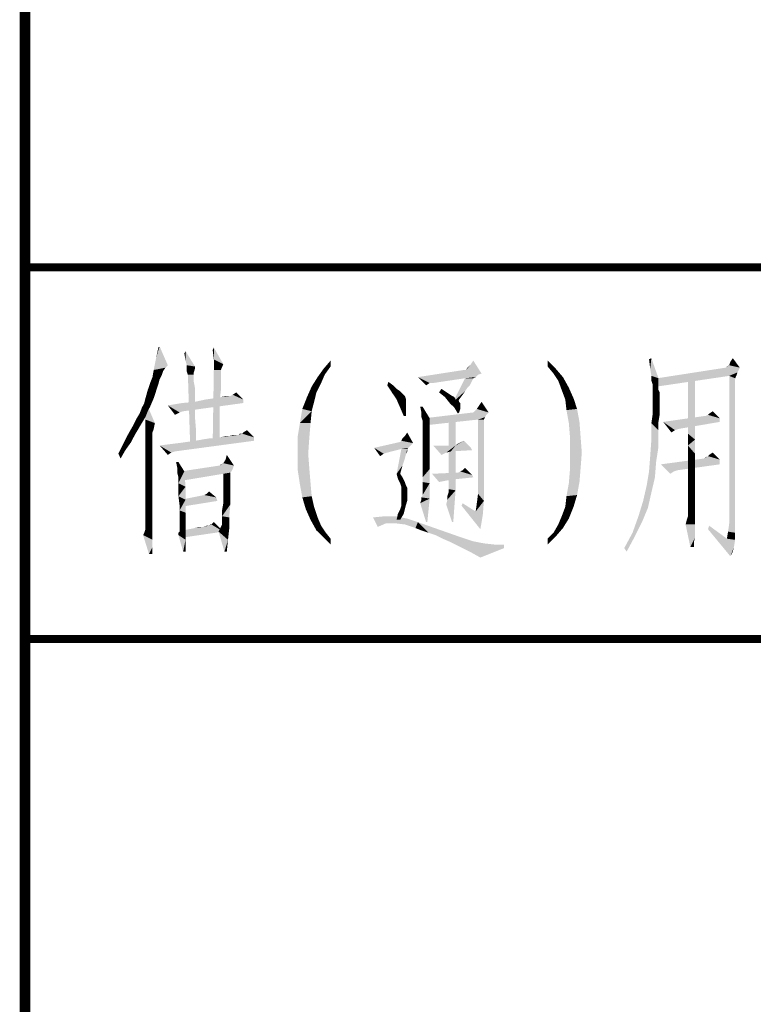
# Model space of a CAD drawing. Header units: millimetres. Extents: x 0 to 420, y 0 to 297.
# Tile 5 of 27: x 0 to 14, y 93 to 112. Entities that reach past the tile are written whole.
import ezdxf

# ---------------------------------------------------------------- set-up
doc = ezdxf.new("R2010")
doc.units = ezdxf.units.MM
doc.header["$LTSCALE"] = 23.1
doc.layers.get('0').update_dxf_attribs({"linetype": 'CONTINUOUS'})
doc.layers.add('GMA1347总成-02_DXF_FORMAT', color=7, linetype='CONTINUOUS')

# ---------------------------------------------------------------- blocks, each defined once
blk = doc.blocks.new('*T22')
at = {"color": 1, "linetype": 'Continuous'}
for p, q in [((0, 0), (25, 0)), ((0, 0), (0, -17)), ((25, 0), (25, -17)), ((0, -7), (25, -7)), ((0, -17), (25, -17))]:
    blk.add_line(p, q, dxfattribs=at)

msp = doc.modelspace()

# ---------------------------------------------------------------- linework, layer by layer
at = {"color": 1, "linetype": 'Continuous'}
for points in [[(2.469, 105.289), (2.513, 105.489), (2.536, 105.511)], [(2.469, 105.289), (2.536, 105.511), (2.691, 105.156)], [(3.025, 105.244), (3.002, 105.378), (3.025, 105.422)], [(3.047, 105.156), (3.025, 105.244), (3.025, 105.422)], [(3.047, 105.156), (3.025, 105.422), (3.202, 105.133)], [(3.558, 105.267), (3.536, 105.444), (3.558, 105.489)], [(3.558, 105.267), (3.558, 105.489), (3.736, 105.178)], [(2.691, 105.156), (2.425, 105.067), (2.469, 105.289)], [(3.736, 105.178), (3.558, 105.067), (3.558, 105.267)], [(5.758, 105.133), (5.625, 105.089), (5.758, 105.244)], [(8.402, 105.178), (8.447, 105.244), (8.602, 105)], [(9.847, 105.133), (9.847, 105.244), (10.002, 105.089)], [(11.78, 105.089), (11.758, 105.267), (11.802, 105.289)], [(11.802, 104.956), (11.78, 105.089), (11.802, 105.289)], [(11.802, 104.956), (11.802, 105.289), (11.936, 104.911)], [(13.269, 105.156), (13.291, 105.222), (13.336, 105.289)], [(13.269, 105.156), (13.336, 105.289), (13.469, 105.111)], [(2.602, 105.044), (2.402, 104.933), (2.425, 105.067)], [(2.602, 105.044), (2.58, 104.978), (2.402, 104.933)], [(2.691, 105.156), (2.647, 105.111), (2.425, 105.067)], [(2.425, 105.067), (2.647, 105.111), (2.602, 105.044)], [(3.202, 105.133), (3.047, 105.044), (3.047, 105.156)], [(3.202, 105.133), (3.202, 105.089), (3.047, 105.044)], [(3.047, 105.044), (3.202, 105.089), (3.18, 105.022)], [(3.18, 105.022), (3.069, 104.978), (3.047, 105.044)], [(3.069, 104.978), (3.18, 105.022), (3.18, 104.978)], [(3.691, 105.067), (3.691, 105.022), (3.536, 103.667)], [(3.691, 105.067), (3.536, 103.667), (3.558, 105.067)], [(3.691, 105.022), (3.691, 104.956), (3.536, 103.667)], [(3.558, 105.067), (3.736, 105.178), (3.691, 105.067)], [(5.647, 104.978), (5.513, 104.933), (5.625, 105.089)], [(5.625, 105.089), (5.758, 105.133), (5.647, 104.978)], [(8.313, 105.067), (8.602, 105), (7.402, 104.933)], [(8.313, 105.067), (7.402, 104.933), (8.269, 105.067)], [(8.313, 105.067), (8.336, 105.111), (8.402, 105.178)], [(8.602, 105), (8.313, 105.067), (8.402, 105.178)], [(10.002, 105.089), (9.958, 105), (9.847, 105.133)], [(9.958, 105), (10.002, 105.089), (10.136, 104.933)], [(13.469, 105.111), (13.425, 105.022), (11.913, 104.911)], [(13.469, 105.111), (11.913, 104.911), (13.202, 105.111)], [(13.425, 105.022), (13.269, 104.956), (11.913, 104.911)], [(13.202, 105.111), (13.225, 105.133), (13.269, 105.156)], [(13.469, 105.111), (13.202, 105.111), (13.269, 105.156)], [(13.269, 104.956), (13.425, 105.022), (13.402, 104.956)], [(2.513, 104.8), (2.313, 104.689), (2.358, 104.822)], [(2.536, 104.889), (2.358, 104.822), (2.402, 104.933)], [(2.358, 104.822), (2.536, 104.889), (2.513, 104.8)], [(2.402, 104.933), (2.58, 104.978), (2.536, 104.889)], [(3.18, 104.978), (3.113, 103.622), (3.069, 104.978)], [(3.18, 104.978), (3.18, 104.956), (3.113, 103.622)], [(3.18, 104.956), (3.18, 104.911), (3.113, 103.622)], [(3.18, 104.911), (3.18, 104.844), (3.113, 103.622)], [(3.18, 104.844), (3.202, 104.733), (3.113, 103.622)], [(3.691, 104.956), (3.691, 104.844), (3.536, 103.667)], [(3.691, 104.844), (3.691, 104.689), (3.536, 103.667)], [(5.58, 104.822), (5.402, 104.756), (5.513, 104.933)], [(5.402, 104.756), (5.58, 104.822), (5.491, 104.644)], [(5.513, 104.933), (5.647, 104.978), (5.58, 104.822)], [(6.825, 104.778), (6.847, 104.844), (6.936, 104.778)], [(8.602, 105), (8.536, 104.978), (7.402, 104.933)], [(7.402, 104.933), (8.536, 104.978), (8.491, 104.933)], [(7.402, 104.933), (8.491, 104.933), (8.291, 104.911)], [(7.402, 104.933), (8.291, 104.911), (7.625, 104.822)], [(7.625, 104.822), (7.558, 104.778), (7.402, 104.933)], [(7.625, 104.822), (8.291, 104.911), (7.691, 104.822)], [(8.447, 104.911), (8.425, 104.867), (8.069, 104.467)], [(8.447, 104.911), (8.069, 104.467), (8.291, 104.911)], [(8.425, 104.867), (8.402, 104.822), (8.069, 104.467)], [(8.402, 104.822), (8.38, 104.778), (8.069, 104.467)], [(8.291, 104.911), (8.491, 104.933), (8.447, 104.911)], [(10.136, 104.933), (10.047, 104.867), (9.958, 105)], [(10.047, 104.867), (10.136, 104.933), (10.247, 104.733)], [(10.247, 104.733), (10.113, 104.689), (10.047, 104.867)], [(11.936, 104.911), (11.802, 104.867), (11.802, 104.956)], [(11.802, 104.867), (11.936, 104.911), (11.936, 104.822)], [(11.936, 104.822), (11.825, 104.8), (11.802, 104.867)], [(11.825, 104.756), (11.825, 104.8), (11.936, 104.822)], [(11.825, 104.756), (11.936, 104.822), (11.936, 104.756)], [(11.913, 104.911), (13.269, 104.956), (11.913, 104.756)], [(12.625, 104.933), (12.491, 104.644), (12.491, 104.933)], [(12.491, 104.644), (12.625, 104.933), (12.625, 104.6)], [(13.269, 104.956), (13.402, 104.956), (13.38, 104.911)], [(13.38, 104.911), (13.269, 102.178), (13.269, 104.956)], [(13.38, 104.911), (13.38, 104.867), (13.269, 102.178)], [(13.38, 104.867), (13.38, 104.844), (13.269, 102.178)], [(13.38, 104.844), (13.38, 104.822), (13.269, 102.178)], [(13.38, 104.822), (13.38, 104.756), (13.269, 102.178)], [(2.469, 104.667), (2.269, 104.533), (2.313, 104.689)], [(2.269, 104.533), (2.469, 104.667), (2.425, 104.533)], [(2.313, 104.689), (2.513, 104.8), (2.469, 104.667)], [(3.202, 104.733), (3.202, 104.6), (3.113, 103.622)], [(3.691, 104.689), (3.669, 104.489), (3.536, 103.667)], [(3.913, 104.6), (3.98, 104.644), (4.113, 104.511)], [(5.491, 104.644), (5.313, 104.556), (5.402, 104.756)], [(5.313, 104.556), (5.491, 104.644), (5.447, 104.467)], [(6.936, 104.778), (6.913, 104.644), (6.825, 104.778)], [(6.936, 104.778), (7.002, 104.711), (6.913, 104.644)], [(7.002, 104.711), (7.069, 104.667), (6.913, 104.644)], [(6.913, 104.644), (7.069, 104.667), (7.113, 104.622)], [(7.113, 104.622), (7.002, 104.511), (6.913, 104.644)], [(7.913, 104.667), (7.802, 104.644), (7.847, 104.711)], [(7.802, 104.644), (7.913, 104.667), (7.98, 104.622)], [(7.98, 104.622), (7.913, 104.556), (7.802, 104.644)], [(8.38, 104.778), (8.336, 104.733), (8.069, 104.467)], [(8.336, 104.733), (8.291, 104.667), (8.069, 104.467)], [(8.291, 104.667), (8.247, 104.6), (8.069, 104.467)], [(10.113, 104.689), (10.247, 104.733), (10.336, 104.533)], [(10.336, 104.533), (10.18, 104.511), (10.113, 104.689)], [(11.936, 104.756), (11.825, 104.711), (11.825, 104.756)], [(11.825, 104.711), (11.936, 104.756), (11.936, 104.689)], [(11.936, 104.689), (11.825, 104.644), (11.825, 104.711)], [(11.825, 104.644), (11.936, 104.689), (11.958, 104.644)], [(11.958, 104.644), (11.958, 104.622), (11.825, 104.556)], [(11.958, 104.644), (11.825, 104.556), (11.825, 104.644)], [(12.625, 104.6), (12.491, 104.356), (12.491, 104.644)], [(13.38, 104.756), (13.38, 104.667), (13.269, 102.178)], [(13.38, 104.667), (13.38, 104.556), (13.269, 102.178)], [(2.425, 104.533), (2.247, 104.444), (2.269, 104.533)], [(2.247, 104.444), (2.425, 104.533), (2.358, 104.378)], [(2.958, 104.444), (3.202, 104.467), (4.113, 104.511)], [(2.958, 104.444), (4.113, 104.511), (4.113, 104.444)], [(3.202, 104.6), (3.202, 104.4), (3.113, 103.622)], [(4.113, 104.511), (3.202, 104.467), (3.402, 104.511)], [(4.113, 104.511), (3.402, 104.511), (3.558, 104.533)], [(3.669, 104.489), (3.669, 104.267), (3.536, 103.667)], [(3.558, 104.533), (3.691, 104.556), (3.869, 104.578)], [(4.113, 104.511), (3.558, 104.533), (3.869, 104.578)], [(3.847, 104.578), (3.869, 104.578), (3.691, 104.556)], [(3.847, 104.578), (3.691, 104.556), (3.78, 104.578)], [(4.113, 104.511), (3.869, 104.578), (3.913, 104.6)], [(5.447, 104.467), (5.225, 104.333), (5.313, 104.556)], [(5.225, 104.333), (5.447, 104.467), (5.402, 104.289)], [(7.113, 104.622), (7.158, 104.578), (7.002, 104.511)], [(7.002, 104.511), (7.158, 104.578), (7.18, 104.511)], [(7.18, 104.511), (7.069, 104.356), (7.002, 104.511)], [(7.18, 104.511), (7.18, 104.489), (7.069, 104.356)], [(7.18, 104.489), (7.18, 104.422), (7.069, 104.356)], [(7.98, 104.622), (8.047, 104.578), (7.913, 104.556)], [(7.913, 104.556), (8.047, 104.578), (8.091, 104.556)], [(8.091, 104.556), (8.002, 104.444), (7.913, 104.556)], [(8.091, 104.556), (8.113, 104.511), (8.002, 104.444)], [(8.113, 104.511), (8.158, 104.489), (8.002, 104.444)], [(8.18, 104.489), (8.18, 104.467), (8.002, 104.444)], [(8.158, 104.489), (8.18, 104.489), (8.002, 104.444)], [(8.002, 104.444), (8.18, 104.467), (8.202, 104.444)], [(8.247, 104.6), (8.18, 104.511), (8.069, 104.467)], [(8.069, 104.467), (8.18, 104.511), (8.113, 104.4)], [(8.558, 104.4), (8.602, 104.467), (8.736, 104.267)], [(10.18, 104.511), (10.336, 104.533), (10.402, 104.333)], [(10.402, 104.333), (10.202, 104.311), (10.18, 104.511)], [(11.958, 104.622), (11.958, 104.578), (11.825, 104.556)], [(11.825, 104.556), (11.958, 104.578), (11.958, 104.511)], [(11.958, 104.511), (11.825, 104.467), (11.825, 104.556)], [(11.825, 104.467), (11.958, 104.511), (11.958, 104.422)], [(11.958, 104.422), (11.825, 104.356), (11.825, 104.467)], [(12.491, 104.356), (12.625, 104.6), (12.625, 104.311)], [(13.38, 104.556), (13.38, 104.444), (13.269, 102.178)], [(2.313, 104.289), (2.158, 104.244), (2.202, 104.356)], [(2.158, 104.244), (2.313, 104.289), (2.269, 104.178)], [(2.358, 104.378), (2.202, 104.356), (2.247, 104.444)], [(2.202, 104.356), (2.358, 104.378), (2.313, 104.289)], [(2.313, 104.378), (2.269, 104.244), (2.269, 104.378)], [(2.269, 104.133), (2.269, 104.244), (2.313, 104.378)], [(2.269, 104.133), (2.313, 104.378), (2.447, 104.067)], [(4.113, 104.444), (2.691, 104.4), (2.958, 104.444)], [(2.691, 104.4), (4.113, 104.444), (2.98, 104.289)], [(2.691, 104.4), (2.98, 104.289), (2.913, 104.267)], [(2.913, 104.267), (2.825, 104.222), (2.691, 104.4)], [(3.202, 104.4), (3.202, 104.178), (3.113, 103.622)], [(3.669, 104.267), (3.669, 103.978), (3.536, 103.667)], [(5.402, 104.289), (5.18, 104.067), (5.225, 104.333)], [(5.18, 104.067), (5.402, 104.289), (5.38, 104.067)], [(7.069, 104.356), (7.18, 104.422), (7.18, 104.333)], [(7.18, 104.333), (7.136, 104.2), (7.069, 104.356)], [(7.136, 104.2), (7.18, 104.333), (7.18, 104.2)], [(7.491, 104.378), (7.469, 104.267), (7.447, 104.378)], [(7.469, 104.178), (7.469, 104.267), (7.491, 104.378)], [(7.469, 104.178), (7.491, 104.378), (7.625, 104.156)], [(8.736, 104.267), (8.691, 104.222), (7.513, 104.156)], [(8.736, 104.267), (7.513, 104.156), (8.447, 104.267)], [(8.202, 104.444), (8.091, 104.356), (8.002, 104.444)], [(8.202, 104.444), (8.202, 104.4), (8.091, 104.356)], [(8.091, 104.356), (8.202, 104.4), (8.202, 104.333)], [(8.202, 104.333), (8.158, 104.244), (8.091, 104.356)], [(8.202, 104.333), (8.18, 104.267), (8.158, 104.244)], [(8.447, 104.267), (8.469, 104.289), (8.513, 104.333)], [(8.736, 104.267), (8.447, 104.267), (8.513, 104.333)], [(8.736, 104.267), (8.513, 104.333), (8.558, 104.4)], [(10.202, 104.311), (10.402, 104.333), (10.447, 104.089)], [(10.447, 104.089), (10.247, 104.067), (10.202, 104.311)], [(11.825, 104.356), (11.958, 104.422), (11.958, 104.333)], [(11.958, 104.333), (11.825, 104.222), (11.825, 104.356)], [(11.825, 104.222), (11.958, 104.333), (11.958, 104.222)], [(12.625, 104.311), (12.491, 104.111), (12.491, 104.356)], [(12.491, 104.111), (12.625, 104.311), (12.625, 104.022)], [(12.869, 104.222), (12.891, 104.244), (12.958, 104.289)], [(12.869, 104.222), (12.958, 104.289), (13.091, 104.156)], [(13.38, 104.444), (13.38, 104.289), (13.269, 102.178)], [(13.38, 104.289), (13.38, 104.111), (13.269, 102.178)], [(2.202, 104.067), (2.025, 104), (2.091, 104.133)], [(2.269, 104.178), (2.091, 104.133), (2.158, 104.244)], [(2.091, 104.133), (2.269, 104.178), (2.202, 104.067)], [(2.447, 104.067), (2.269, 104.044), (2.269, 104.133)], [(3.202, 104.178), (3.225, 103.911), (3.113, 103.622)], [(7.625, 104.156), (7.491, 104.111), (7.469, 104.178)], [(7.491, 104.067), (7.491, 104.111), (7.625, 104.156)], [(7.491, 104.044), (7.491, 104.067), (7.625, 104.156)], [(7.491, 104.044), (7.625, 104.156), (7.625, 104.044)], [(8.691, 104.222), (8.669, 104.178), (7.513, 104.156)], [(8.536, 104.133), (7.513, 104.156), (8.669, 104.178)], [(8.536, 104.133), (7.513, 104.022), (7.513, 104.156)], [(7.98, 103.844), (7.98, 104.156), (8.113, 104.2)], [(7.98, 103.578), (7.98, 103.844), (8.113, 104.2)], [(7.98, 103.356), (7.98, 103.578), (8.113, 104.2)], [(7.98, 103.156), (7.98, 103.356), (8.113, 104.2)], [(7.98, 103.022), (7.98, 103.156), (8.113, 104.2)], [(7.98, 102.889), (7.98, 103.022), (8.113, 104.2)], [(7.98, 102.822), (7.98, 102.889), (8.113, 104.2)], [(7.98, 102.822), (8.113, 104.2), (8.113, 102.8)], [(8.536, 104.133), (8.669, 104.178), (8.647, 104.133)], [(8.647, 104.133), (8.647, 104.089), (8.536, 102.733)], [(8.647, 104.133), (8.536, 102.733), (8.536, 104.133)], [(8.647, 104.089), (8.647, 104.044), (8.536, 102.733)], [(10.269, 103.8), (10.247, 104.067), (10.447, 104.089)], [(10.269, 103.8), (10.447, 104.089), (10.469, 103.8)], [(11.958, 104.222), (11.936, 104.089), (11.802, 104.067)], [(11.958, 104.222), (11.802, 104.067), (11.825, 104.222)], [(11.802, 104.067), (11.936, 104.089), (11.936, 103.933)], [(12.825, 104.2), (13.091, 104.156), (12.025, 104.089)], [(12.825, 104.2), (12.025, 104.089), (12.802, 104.2)], [(12.025, 104.089), (13.091, 104.156), (13.091, 104.089)], [(12.025, 104.089), (13.091, 104.089), (12.313, 103.956)], [(12.025, 104.089), (12.313, 103.956), (12.247, 103.933)], [(12.247, 103.933), (12.18, 103.889), (12.025, 104.089)], [(12.625, 104.022), (12.491, 103.867), (12.491, 104.111)], [(13.091, 104.156), (12.825, 104.2), (12.869, 104.222)], [(13.38, 104.111), (13.38, 103.933), (13.269, 102.178)], [(2.136, 103.956), (1.936, 103.844), (2.025, 104)], [(1.936, 103.844), (2.136, 103.956), (2.069, 103.844)], [(2.025, 104), (2.202, 104.067), (2.136, 103.956)], [(2.269, 103.978), (2.269, 104.044), (2.447, 104.067)], [(2.269, 103.978), (2.447, 104.067), (2.425, 103.956)], [(2.425, 103.956), (2.269, 103.933), (2.269, 103.978)], [(2.269, 103.933), (2.425, 103.956), (2.402, 103.889)], [(2.402, 103.889), (2.269, 103.867), (2.269, 103.933)], [(3.113, 103.622), (3.225, 103.911), (3.225, 103.622)], [(3.536, 103.667), (3.669, 103.978), (3.669, 103.667)], [(4.091, 103.867), (4.113, 103.889), (4.18, 103.933)], [(4.091, 103.867), (4.18, 103.933), (4.313, 103.8)], [(5.38, 104.067), (5.136, 103.8), (5.18, 104.067)], [(5.136, 103.8), (5.38, 104.067), (5.358, 103.8)], [(7.625, 104.044), (7.491, 104), (7.491, 104.044)], [(7.491, 104), (7.625, 104.044), (7.625, 103.956)], [(7.625, 103.956), (7.491, 103.933), (7.491, 104)], [(7.491, 103.933), (7.625, 103.956), (7.625, 103.933)], [(7.625, 103.933), (7.491, 103.867), (7.491, 103.933)], [(7.491, 103.867), (7.625, 103.933), (7.625, 103.867)], [(8.647, 104.044), (8.647, 103.956), (8.536, 102.733)], [(8.647, 103.956), (8.647, 103.844), (8.536, 102.733)], [(11.936, 103.933), (11.802, 103.756), (11.802, 104.067)], [(11.802, 103.756), (11.936, 103.933), (11.936, 103.622)], [(12.491, 103.867), (12.625, 104.022), (12.625, 103.756)], [(13.38, 103.933), (13.38, 103.711), (13.269, 102.178)], [(2.069, 103.844), (2.002, 103.711), (1.847, 103.667)], [(2.069, 103.844), (1.847, 103.667), (1.936, 103.844)], [(1.847, 103.667), (2.002, 103.711), (1.891, 103.556)], [(2.269, 103.867), (2.402, 103.889), (2.402, 103.844)], [(2.402, 103.844), (2.269, 103.778), (2.269, 103.867)], [(2.402, 103.844), (2.402, 103.8), (2.269, 103.778)], [(2.269, 103.778), (2.402, 103.8), (2.402, 103.711)], [(2.402, 103.711), (2.269, 103.667), (2.269, 103.778)], [(2.269, 103.667), (2.402, 103.711), (2.402, 103.6)], [(2.536, 103.644), (2.713, 103.667), (4.313, 103.733)], [(2.536, 103.644), (4.313, 103.733), (2.825, 103.533)], [(2.713, 103.667), (2.891, 103.689), (4.313, 103.733)], [(2.891, 103.689), (3.047, 103.711), (4.313, 103.733)], [(4.313, 103.733), (3.047, 103.711), (3.202, 103.733)], [(3.202, 103.733), (3.336, 103.756), (4.313, 103.8)], [(3.202, 103.733), (4.313, 103.8), (4.313, 103.733)], [(3.336, 103.756), (3.58, 103.778), (4.313, 103.8)], [(3.58, 103.778), (3.336, 103.756), (3.469, 103.778)], [(4.313, 103.8), (3.58, 103.778), (3.691, 103.8)], [(3.691, 103.8), (3.847, 103.822), (4.025, 103.844)], [(4.313, 103.8), (3.691, 103.8), (4.025, 103.844)], [(3.847, 103.822), (3.691, 103.8), (3.78, 103.822)], [(3.98, 103.844), (4.025, 103.844), (3.847, 103.822)], [(3.98, 103.844), (3.847, 103.822), (3.913, 103.844)], [(4.069, 103.867), (4.091, 103.867), (4.025, 103.844)], [(4.069, 103.867), (4.025, 103.844), (4.047, 103.867)], [(4.313, 103.8), (4.025, 103.844), (4.091, 103.867)], [(5.358, 103.8), (5.136, 103.489), (5.136, 103.8)], [(5.136, 103.489), (5.358, 103.8), (5.336, 103.489)], [(7.313, 103.689), (6.58, 103.6), (7.069, 103.711)], [(7.313, 103.689), (7.069, 103.711), (7.091, 103.733)], [(7.091, 103.733), (7.113, 103.778), (7.158, 103.822)], [(7.313, 103.689), (7.091, 103.733), (7.158, 103.822)], [(7.158, 103.822), (7.202, 103.889), (7.313, 103.689)], [(7.625, 103.867), (7.491, 103.778), (7.491, 103.867)], [(7.491, 103.778), (7.625, 103.867), (7.625, 103.756)], [(7.625, 103.756), (7.491, 103.667), (7.491, 103.778)], [(7.491, 103.667), (7.625, 103.756), (7.625, 103.6)], [(8.113, 103.644), (8.225, 103.711), (8.269, 103.733)], [(8.113, 103.644), (8.269, 103.733), (8.402, 103.6)], [(8.113, 103.644), (8.18, 103.689), (8.225, 103.711)], [(8.647, 103.844), (8.647, 103.689), (8.536, 102.733)], [(10.469, 103.8), (10.491, 103.511), (10.269, 103.489)], [(10.469, 103.8), (10.269, 103.489), (10.269, 103.8)], [(11.936, 103.622), (11.78, 103.444), (11.802, 103.756)], [(12.625, 103.756), (12.491, 103.644), (12.491, 103.867)], [(12.491, 103.644), (12.625, 103.756), (12.625, 103.489)], [(13.38, 103.711), (13.38, 103.489), (13.269, 102.178)], [(1.891, 103.556), (1.758, 103.489), (1.847, 103.667)], [(1.758, 103.489), (1.891, 103.556), (1.802, 103.4)], [(2.402, 103.6), (2.269, 103.533), (2.269, 103.667)], [(2.269, 103.533), (2.402, 103.6), (2.402, 103.489)], [(2.402, 103.489), (2.269, 103.378), (2.269, 103.533)], [(2.536, 103.644), (2.825, 103.533), (2.758, 103.511)], [(2.758, 103.511), (2.691, 103.467), (2.536, 103.644)], [(7.313, 103.689), (7.269, 103.644), (6.58, 103.6)], [(6.58, 103.6), (7.269, 103.644), (7.225, 103.6)], [(6.58, 103.6), (7.225, 103.6), (7.091, 103.578)], [(6.58, 103.6), (7.091, 103.578), (6.825, 103.511)], [(6.58, 103.6), (6.825, 103.511), (6.758, 103.489)], [(6.758, 103.489), (6.691, 103.444), (6.58, 103.6)], [(7.202, 103.578), (7.18, 103.489), (7.002, 103.111)], [(7.202, 103.578), (7.002, 103.111), (7.091, 103.578)], [(7.091, 103.578), (7.225, 103.6), (7.202, 103.578)], [(7.202, 103.578), (7.202, 103.533), (7.18, 103.489)], [(7.625, 103.6), (7.491, 103.556), (7.491, 103.667)], [(7.491, 103.556), (7.625, 103.6), (7.625, 103.422)], [(7.625, 103.422), (7.491, 103.4), (7.491, 103.556)], [(8.113, 103.644), (7.847, 103.467), (7.691, 103.644)], [(8.113, 103.644), (7.936, 103.511), (7.847, 103.467)], [(8.113, 103.644), (8.025, 103.533), (7.936, 103.511)], [(8.113, 103.644), (8.402, 103.6), (8.025, 103.533)], [(8.402, 103.6), (8.425, 103.556), (8.025, 103.533)], [(8.113, 103.644), (8.136, 103.667), (8.18, 103.689)], [(8.647, 103.689), (8.647, 103.467), (8.536, 102.733)], [(11.78, 103.444), (11.936, 103.622), (11.891, 103.333)], [(12.625, 103.489), (12.491, 103.444), (12.491, 103.644)], [(2.269, 103.378), (2.402, 103.489), (2.402, 103.311)], [(2.402, 103.311), (2.269, 103.2), (2.269, 103.378)], [(2.891, 103.333), (2.869, 103.222), (2.847, 103.333)], [(2.869, 103.222), (2.891, 103.333), (3.002, 103.156)], [(3.936, 103.267), (3.736, 103.311), (3.78, 103.378)], [(3.78, 103.378), (3.802, 103.467), (3.936, 103.267)], [(5.336, 103.489), (5.136, 103.2), (5.136, 103.489)], [(5.136, 103.2), (5.336, 103.489), (5.358, 103.2)], [(7.18, 103.489), (7.158, 103.4), (7.002, 103.111)], [(7.158, 103.4), (7.113, 103.267), (7.002, 103.111)], [(7.491, 103.267), (7.491, 103.4), (7.625, 103.422)], [(7.491, 103.267), (7.625, 103.422), (7.625, 103.2)], [(8.647, 103.467), (8.647, 103.222), (8.536, 102.733)], [(10.269, 103.489), (10.491, 103.511), (10.469, 103.222)], [(10.469, 103.222), (10.269, 103.2), (10.269, 103.489)], [(11.891, 103.333), (11.758, 103.156), (11.78, 103.444)], [(11.758, 103.156), (11.891, 103.333), (11.869, 103.044)], [(13.091, 103.378), (11.98, 103.289), (12.802, 103.4)], [(11.98, 103.289), (13.091, 103.378), (13.091, 103.289)], [(12.491, 103.267), (12.491, 103.444), (12.625, 103.489)], [(12.491, 103.267), (12.625, 103.489), (12.625, 103.267)], [(12.802, 103.4), (12.825, 103.422), (12.869, 103.444)], [(13.091, 103.378), (12.802, 103.4), (12.869, 103.444)], [(12.869, 103.444), (12.891, 103.467), (12.958, 103.511)], [(12.869, 103.444), (12.958, 103.511), (13.091, 103.378)], [(13.38, 103.489), (13.38, 103.222), (13.269, 102.178)], [(2.269, 103.2), (2.402, 103.311), (2.402, 103.133)], [(2.402, 103.133), (2.269, 103), (2.269, 103.2)], [(3.002, 103.156), (2.869, 103.133), (2.869, 103.222)], [(2.891, 103.044), (2.869, 103.133), (3.002, 103.156)], [(2.891, 103), (2.891, 103.044), (3.002, 103.156)], [(2.891, 102.933), (2.891, 103), (3.002, 103.156)], [(2.891, 102.933), (3.002, 103.156), (3.025, 102.867)], [(3.936, 103.267), (3.913, 103.2), (2.936, 103.156)], [(3.936, 103.267), (2.936, 103.156), (3.669, 103.267)], [(2.936, 103.156), (3.913, 103.2), (3.891, 103.156)], [(3.891, 103.156), (3.869, 103.133), (2.936, 102.978)], [(3.891, 103.156), (2.936, 102.978), (2.936, 103.156)], [(3.669, 103.267), (3.691, 103.289), (3.736, 103.311)], [(3.936, 103.267), (3.669, 103.267), (3.736, 103.311)], [(5.358, 103.2), (5.18, 102.911), (5.136, 103.2)], [(5.358, 103.2), (5.38, 102.933), (5.18, 102.911)], [(7.002, 103.111), (7.113, 103.267), (7.069, 103.111)], [(7.625, 103.2), (7.491, 103.156), (7.491, 103.267)], [(7.491, 103.044), (7.491, 103.156), (7.625, 103.2)], [(7.491, 102.956), (7.491, 103.044), (7.625, 103.2)], [(7.491, 102.956), (7.625, 103.2), (7.625, 102.933)], [(8.425, 103.089), (8.158, 103.133), (8.202, 103.156)], [(8.425, 103.089), (8.202, 103.156), (8.247, 103.178)], [(8.247, 103.178), (8.291, 103.222), (8.425, 103.089)], [(8.647, 103.222), (8.647, 102.933), (8.536, 102.733)], [(10.447, 102.956), (10.247, 102.933), (10.269, 103.2)], [(10.269, 103.2), (10.469, 103.222), (10.447, 102.956)], [(11.869, 103.044), (11.713, 102.889), (11.758, 103.156)], [(11.98, 103.289), (13.091, 103.289), (12.291, 103.178)], [(11.98, 103.289), (12.291, 103.178), (12.225, 103.156)], [(12.225, 103.156), (12.158, 103.111), (11.98, 103.289)], [(12.625, 103.267), (12.491, 103.111), (12.491, 103.267)], [(12.491, 103.111), (12.625, 103.267), (12.625, 103.044)], [(13.38, 103.222), (13.38, 102.956), (13.269, 102.178)], [(2.269, 103), (2.402, 103.133), (2.402, 102.933)], [(2.402, 102.933), (2.269, 102.8), (2.269, 103)], [(3.869, 103.133), (3.736, 103.111), (2.936, 102.978)], [(3.736, 103.111), (3.869, 103.133), (3.869, 103.089)], [(3.869, 103.089), (3.736, 102.911), (3.736, 103.111)], [(3.869, 103.089), (3.869, 103.044), (3.736, 102.911)], [(3.869, 103.044), (3.869, 103), (3.736, 102.911)], [(3.869, 103), (3.869, 102.933), (3.736, 102.911)], [(7.069, 103.111), (7.025, 103.022), (7.002, 103.111)], [(7.069, 103.111), (7.113, 103.044), (7.025, 103.022)], [(7.025, 103.022), (7.113, 103.044), (7.158, 102.956)], [(7.158, 102.956), (7.069, 102.933), (7.025, 103.022)], [(8.158, 103.133), (7.669, 103.111), (8.136, 103.133)], [(8.425, 103.089), (7.669, 103.111), (8.158, 103.133)], [(8.425, 103.089), (7.802, 102.956), (7.669, 103.111)], [(8.425, 103.089), (7.913, 102.978), (7.802, 102.956)], [(8.425, 103.089), (8.025, 103), (7.913, 102.978)], [(8.425, 103.089), (8.447, 103.044), (8.025, 103)], [(11.713, 102.889), (11.869, 103.044), (11.802, 102.756)], [(12.625, 103.044), (12.491, 102.956), (12.491, 103.111)], [(12.491, 102.822), (12.491, 102.956), (12.625, 103.044)], [(12.491, 102.822), (12.625, 103.044), (12.625, 102.822)], [(2.269, 102.8), (2.402, 102.933), (2.402, 102.711)], [(2.402, 102.711), (2.269, 102.622), (2.269, 102.8)], [(3.025, 102.867), (2.891, 102.844), (2.891, 102.933)], [(2.891, 102.689), (2.891, 102.844), (3.025, 102.867)], [(2.891, 102.689), (3.025, 102.867), (3.025, 102.622)], [(3.425, 102.733), (3.469, 102.778), (3.602, 102.667)], [(3.736, 102.911), (3.869, 102.933), (3.869, 102.867)], [(3.869, 102.867), (3.736, 102.711), (3.736, 102.911)], [(3.869, 102.867), (3.869, 102.778), (3.736, 102.711)], [(3.736, 102.711), (3.869, 102.778), (3.869, 102.667)], [(5.18, 102.911), (5.38, 102.933), (5.402, 102.689)], [(5.402, 102.689), (5.225, 102.667), (5.18, 102.911)], [(7.069, 102.933), (7.158, 102.956), (7.18, 102.889)], [(7.18, 102.889), (7.091, 102.867), (7.069, 102.933)], [(7.091, 102.867), (7.18, 102.889), (7.202, 102.844)], [(7.202, 102.844), (7.091, 102.8), (7.091, 102.867)], [(7.091, 102.8), (7.202, 102.844), (7.202, 102.711)], [(7.202, 102.711), (7.091, 102.689), (7.091, 102.8)], [(7.469, 102.667), (7.491, 102.711), (7.625, 102.933)], [(7.469, 102.667), (7.625, 102.933), (7.625, 102.644)], [(7.625, 102.933), (7.491, 102.889), (7.491, 102.956)], [(7.491, 102.822), (7.491, 102.889), (7.625, 102.933)], [(7.491, 102.778), (7.491, 102.822), (7.625, 102.933)], [(7.491, 102.756), (7.491, 102.778), (7.625, 102.933)], [(7.491, 102.711), (7.491, 102.756), (7.625, 102.933)], [(7.936, 102.533), (7.958, 102.622), (8.113, 102.8)], [(8.047, 102.2), (7.936, 102.533), (8.113, 102.8)], [(7.958, 102.689), (7.98, 102.756), (8.113, 102.8)], [(7.958, 102.622), (7.958, 102.689), (8.113, 102.8)], [(8.113, 102.8), (7.98, 102.778), (7.98, 102.822)], [(7.98, 102.756), (7.98, 102.778), (8.113, 102.8)], [(8.047, 102.2), (8.113, 102.8), (8.069, 102.2)], [(8.536, 102.733), (8.647, 102.933), (8.647, 102.6)], [(10.402, 102.711), (10.202, 102.689), (10.247, 102.933)], [(10.247, 102.933), (10.447, 102.956), (10.402, 102.711)], [(11.802, 102.756), (11.647, 102.6), (11.713, 102.889)], [(12.625, 102.822), (12.491, 102.711), (12.491, 102.822)], [(12.491, 102.622), (12.491, 102.711), (12.625, 102.822)], [(12.491, 102.622), (12.625, 102.822), (12.625, 102.622)], [(13.38, 102.956), (13.38, 102.644), (13.269, 102.178)], [(2.269, 102.622), (2.402, 102.711), (2.402, 102.511)], [(2.402, 102.511), (2.269, 102.467), (2.269, 102.622)], [(3.025, 102.622), (2.913, 102.511), (2.891, 102.689)], [(2.913, 102.422), (2.913, 102.511), (3.025, 102.622)], [(2.913, 102.422), (3.025, 102.622), (3.025, 102.378)], [(3.602, 102.667), (2.936, 102.622), (3.38, 102.711)], [(2.936, 102.622), (3.602, 102.667), (3.625, 102.6)], [(3.625, 102.6), (2.936, 102.489), (2.936, 102.622)], [(3.602, 102.667), (3.38, 102.711), (3.425, 102.733)], [(3.869, 102.667), (3.736, 102.556), (3.736, 102.711)], [(3.736, 102.556), (3.869, 102.667), (3.869, 102.533)], [(5.225, 102.667), (5.402, 102.689), (5.447, 102.489)], [(5.447, 102.489), (5.291, 102.444), (5.225, 102.667)], [(7.091, 102.689), (7.202, 102.711), (7.202, 102.6)], [(7.202, 102.6), (7.091, 102.578), (7.091, 102.689)], [(7.091, 102.578), (7.202, 102.6), (7.18, 102.533)], [(7.447, 102.556), (7.469, 102.622), (7.625, 102.644)], [(7.558, 102.2), (7.447, 102.556), (7.625, 102.644)], [(7.625, 102.644), (7.469, 102.622), (7.469, 102.667)], [(7.558, 102.2), (7.625, 102.644), (7.58, 102.2)], [(8.491, 102.4), (8.513, 102.556), (8.647, 102.6)], [(8.491, 102.4), (8.647, 102.6), (8.625, 102.333)], [(8.647, 102.6), (8.513, 102.556), (8.536, 102.733)], [(10.18, 102.489), (10.202, 102.689), (10.402, 102.711)], [(10.18, 102.489), (10.402, 102.711), (10.336, 102.489)], [(11.736, 102.467), (11.558, 102.311), (11.647, 102.6)], [(11.647, 102.6), (11.802, 102.756), (11.736, 102.467)], [(12.625, 102.622), (12.491, 102.556), (12.491, 102.622)], [(12.491, 102.489), (12.491, 102.556), (12.625, 102.622)], [(12.491, 102.444), (12.491, 102.489), (12.625, 102.622)], [(12.491, 102.444), (12.625, 102.622), (12.625, 102.444)], [(13.38, 102.644), (13.38, 102.333), (13.269, 102.178)], [(2.269, 102.333), (2.269, 102.467), (2.402, 102.511)], [(2.269, 102.333), (2.402, 102.511), (2.402, 102.311)], [(3.025, 102.378), (2.913, 102.333), (2.913, 102.422)], [(3.869, 102.533), (3.713, 102.422), (3.736, 102.556)], [(3.713, 102.311), (3.713, 102.422), (3.869, 102.533)], [(3.713, 102.311), (3.869, 102.533), (3.847, 102.289)], [(5.291, 102.444), (5.447, 102.489), (5.513, 102.289)], [(5.513, 102.289), (5.38, 102.244), (5.291, 102.444)], [(7.158, 102.444), (7.025, 102.356), (7.069, 102.444)], [(7.025, 102.356), (7.158, 102.444), (7.136, 102.356)], [(7.069, 102.444), (7.091, 102.511), (7.18, 102.533)], [(7.069, 102.444), (7.18, 102.533), (7.158, 102.444)], [(7.18, 102.533), (7.091, 102.511), (7.091, 102.578)], [(8.225, 102.511), (8.247, 102.556), (8.491, 102.4)], [(8.491, 102.4), (8.58, 102.067), (8.225, 102.511)], [(10.336, 102.489), (10.113, 102.311), (10.18, 102.489)], [(10.113, 102.311), (10.336, 102.489), (10.247, 102.267)], [(11.558, 102.311), (11.736, 102.467), (11.625, 102.2)], [(12.625, 102.444), (12.491, 102.422), (12.491, 102.444)], [(12.491, 102.378), (12.491, 102.422), (12.625, 102.444)], [(12.491, 102.311), (12.491, 102.378), (12.625, 102.444)], [(12.491, 102.311), (12.625, 102.444), (12.625, 102.289)], [(2.402, 102.311), (2.269, 102.222), (2.269, 102.333)], [(2.269, 102.156), (2.269, 102.222), (2.402, 102.311)], [(2.269, 102.156), (2.402, 102.311), (2.402, 102.156)], [(2.913, 102.267), (2.913, 102.333), (3.025, 102.378)], [(2.913, 102.2), (2.913, 102.267), (3.025, 102.378)], [(2.913, 102.2), (3.025, 102.378), (3.025, 102.178)], [(3.669, 102.067), (3.691, 102.111), (3.847, 102.289)], [(3.669, 102.067), (3.847, 102.289), (3.847, 102.067)], [(3.691, 102.111), (3.713, 102.156), (3.847, 102.289)], [(3.847, 102.289), (3.713, 102.244), (3.713, 102.311)], [(3.713, 102.2), (3.713, 102.244), (3.847, 102.289)], [(3.713, 102.178), (3.713, 102.2), (3.847, 102.289)], [(3.713, 102.156), (3.713, 102.178), (3.847, 102.289)], [(5.38, 102.244), (5.513, 102.289), (5.58, 102.133)], [(5.58, 102.133), (5.491, 102.044), (5.38, 102.244)], [(6.98, 102.311), (6.558, 102.289), (6.78, 102.311)], [(6.558, 102.289), (6.98, 102.311), (7.202, 102.267)], [(6.558, 102.289), (7.202, 102.267), (6.802, 102.178)], [(6.802, 102.178), (6.647, 102.111), (6.558, 102.289)], [(7.202, 102.267), (7.402, 102.2), (6.802, 102.178)], [(7.136, 102.356), (7.002, 102.244), (7.025, 102.356)], [(7.002, 102.244), (7.136, 102.356), (7.069, 102.244)], [(8.491, 102.4), (8.625, 102.333), (8.58, 102.067)], [(10.247, 102.267), (10.047, 102.156), (10.113, 102.311)], [(10.047, 102.156), (10.247, 102.267), (10.136, 102.089)], [(11.625, 102.2), (11.447, 102), (11.558, 102.311)], [(12.447, 102.156), (12.469, 102.244), (12.625, 102.289)], [(12.447, 102.156), (12.625, 102.289), (12.625, 102.156)], [(12.625, 102.289), (12.469, 102.244), (12.491, 102.311)], [(13.247, 102.022), (13.269, 102.178), (13.38, 102.333)], [(13.247, 102.022), (13.38, 102.333), (13.38, 102)], [(2.247, 102), (2.269, 102.067), (2.402, 102.156)], [(2.247, 102), (2.402, 102.156), (2.402, 102)], [(2.402, 102.156), (2.269, 102.089), (2.269, 102.156)], [(2.269, 102.067), (2.269, 102.089), (2.402, 102.156)], [(3.025, 102.178), (2.913, 102.156), (2.913, 102.2)], [(2.913, 102.111), (2.913, 102.156), (3.025, 102.178)], [(2.913, 102.089), (2.913, 102.111), (3.025, 102.178)], [(2.913, 102.067), (2.913, 102.089), (3.025, 102.178)], [(2.913, 102.044), (2.913, 102.067), (3.025, 102.178)], [(2.913, 102.022), (2.913, 102.044), (3.025, 102.178)], [(2.913, 102.022), (3.025, 102.178), (3.025, 102)], [(2.98, 102.044), (3.091, 102.067), (3.358, 102.111)], [(3.736, 102.022), (2.98, 102.044), (3.358, 102.111)], [(3.736, 102.022), (2.98, 101.911), (2.98, 102.044)], [(3.091, 102.067), (3.202, 102.089), (3.358, 102.111)], [(3.358, 102.111), (3.202, 102.089), (3.291, 102.111)], [(3.469, 102.133), (3.358, 102.111), (3.425, 102.133)], [(3.736, 102.022), (3.358, 102.111), (3.469, 102.133)], [(3.513, 102.156), (3.469, 102.133), (3.491, 102.156)], [(3.736, 102.022), (3.469, 102.133), (3.513, 102.156)], [(3.513, 102.156), (3.558, 102.2), (3.736, 102.022)], [(3.847, 102.067), (3.647, 102.022), (3.669, 102.067)], [(3.647, 102.022), (3.847, 102.067), (3.825, 101.867)], [(5.491, 102.044), (5.58, 102.133), (5.669, 102)], [(5.669, 102), (5.625, 101.911), (5.491, 102.044)], [(6.98, 102.178), (6.802, 102.178), (7.402, 102.2)], [(7.158, 102.156), (6.98, 102.178), (7.402, 102.2)], [(7.358, 102.089), (7.158, 102.156), (7.402, 102.2)], [(7.469, 102.044), (7.358, 102.089), (7.402, 102.2)], [(7.602, 102), (7.469, 102.044), (7.402, 102.2)], [(7.736, 101.956), (7.602, 102), (7.402, 102.2)], [(7.736, 101.956), (7.402, 102.2), (8.225, 101.911)], [(10.136, 102.089), (9.958, 102), (10.047, 102.156)], [(9.958, 102), (10.136, 102.089), (10.002, 101.933)], [(11.447, 102), (11.625, 102.2), (11.491, 101.933)], [(12.625, 102.156), (12.536, 101.733), (12.447, 102.156)], [(12.625, 102.156), (12.625, 102.022), (12.536, 101.733)], [(12.869, 102.067), (12.891, 102.133), (13.225, 101.889)], [(13.225, 101.889), (13.291, 101.556), (12.869, 102.067)], [(2.402, 102), (2.225, 101.956), (2.247, 102)], [(2.225, 101.956), (2.402, 102), (2.402, 101.867)], [(2.402, 101.867), (2.336, 101.6), (2.225, 101.956)], [(2.402, 101.867), (2.402, 101.733), (2.336, 101.6)], [(3.025, 102), (2.891, 102), (2.913, 102.022)], [(3.025, 102), (2.891, 101.956), (2.891, 102)], [(2.891, 101.956), (3.025, 102), (3.025, 101.867)], [(3.025, 101.867), (2.98, 101.644), (2.891, 101.956)], [(3.025, 101.867), (3.025, 101.756), (2.98, 101.644)], [(3.825, 101.867), (3.758, 101.644), (3.647, 102.022)], [(3.758, 101.644), (3.825, 101.867), (3.802, 101.644)], [(5.625, 101.911), (5.669, 102), (5.758, 101.889)], [(5.758, 101.889), (5.758, 101.778), (5.625, 101.911)], [(8.225, 101.911), (7.869, 101.889), (7.736, 101.956)], [(7.869, 101.889), (8.225, 101.911), (8.425, 101.844)], [(8.425, 101.844), (8.025, 101.822), (7.869, 101.889)], [(10.002, 101.933), (9.847, 101.889), (9.958, 102)], [(9.847, 101.889), (10.002, 101.933), (9.847, 101.778)], [(11.491, 101.933), (11.291, 101.711), (11.447, 102)], [(11.291, 101.711), (11.491, 101.933), (11.336, 101.644)], [(12.625, 102.022), (12.625, 101.911), (12.536, 101.733)], [(12.625, 101.911), (12.602, 101.822), (12.536, 101.733)], [(13.38, 102), (13.225, 101.889), (13.247, 102.022)], [(13.225, 101.889), (13.38, 102), (13.38, 101.867)], [(13.225, 101.889), (13.38, 101.867), (13.291, 101.556)], [(13.38, 101.867), (13.358, 101.733), (13.291, 101.556)], [(2.336, 101.6), (2.402, 101.733), (2.402, 101.6)], [(2.98, 101.644), (3.025, 101.756), (3.025, 101.644)], [(8.025, 101.822), (8.425, 101.844), (8.647, 101.8)], [(8.647, 101.8), (8.202, 101.733), (8.025, 101.822)], [(8.647, 101.8), (8.847, 101.778), (8.202, 101.733)], [(8.847, 101.778), (9.025, 101.778), (8.202, 101.733)], [(8.202, 101.733), (9.025, 101.778), (9.025, 101.711)], [(9.025, 101.711), (8.38, 101.644), (8.202, 101.733)], [(8.38, 101.644), (9.025, 101.711), (8.58, 101.533)], [(12.536, 101.733), (12.602, 101.822), (12.602, 101.733)], [(13.358, 101.733), (13.336, 101.644), (13.291, 101.556)]]:
    msp.add_solid(points, dxfattribs=at)
at = {"layer": 'GMA1347总成-02_DXF_FORMAT', "color": 1, "linetype": 'Continuous'}
for points, const_width in [([(0, 0), (0, 297.1)], 0.2), ([(0, 107), (25, 107)], 0.15), ([(0, 100), (25, 100)], 0.15)]:
    msp.add_lwpolyline(points, dxfattribs=dict(at, const_width=const_width))

# ---------------------------------------------------------------- block references
msp.add_blockref('*T22', (0, 107))

doc.saveas('drawing.dxf')
